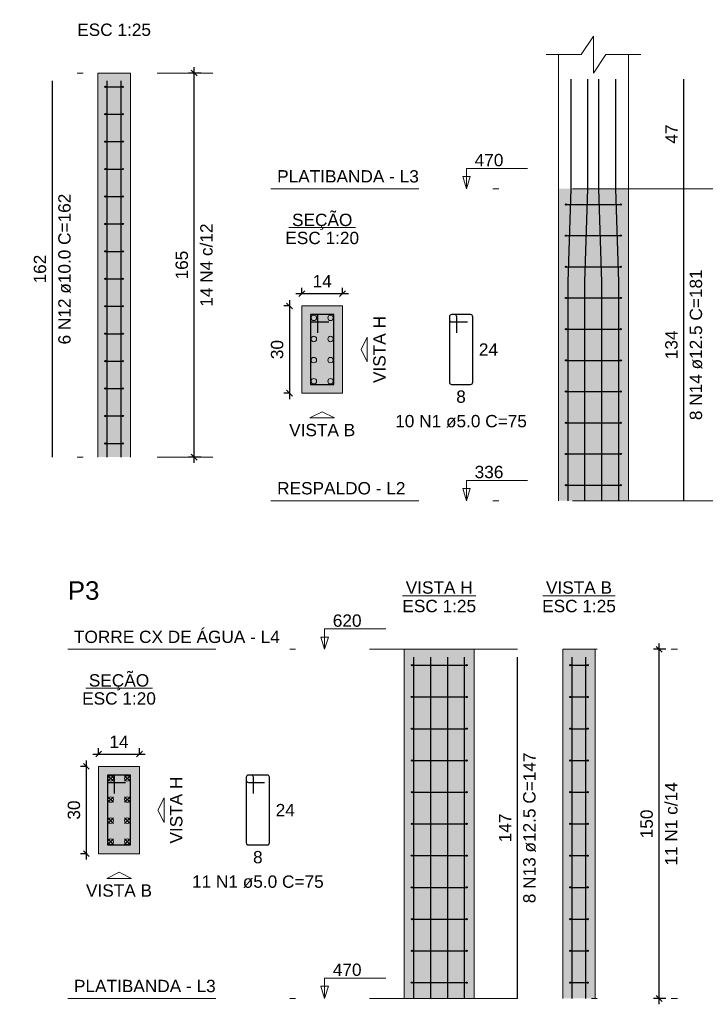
# Model space of a CAD drawing. Header units: millimetres. Extents: x 1434 to 2277, y -793 to -278.
# Tile 42 of 111: x 1540 to 1552, y -438 to -421. Entities that reach past the tile are written whole.
import ezdxf

# ---------------------------------------------------------------- set-up
doc = ezdxf.new("R2010")
doc.units = ezdxf.units.MM
doc.linetypes.add('DASHDOT', pattern=[25.4, 12.7, -6.35, 0, -6.35])
for name, color, linetype, lineweight in [('Descrição da armadura', 7, 'Continuous', 5), ('DT-Barras na forma', 1, 'Continuous', 30), ('DT-Barras no corte', 5, 'Continuous', 5), ('DT-Barras rebatidas', 1, 'Continuous', 30), ('DT-Cotas', 9, 'Continuous', 5), ('DT-Estribos na forma', 1, 'Continuous', 30), ('DT-Forma', 5, 'Continuous', 5), ('DT-Hachura seção pilares', 252, 'Continuous', 5), ('DT-Hachura vista pilares', 252, 'Continuous', 5), ('DT-Pontilhado', 9, 'DASHDOT', 5), ('DT-Textos', 7, 'Continuous', 5), ('DT-Título', 250, 'Continuous', 20), ('Textos armaduras', 7, 'Continuous', 5)]:
    doc.layers.add(name, color=color, linetype=linetype, lineweight=lineweight)
doc.styles.add('ARIAL', font='arial.ttf')
doc.styles.get("Standard").update_dxf_attribs({"font": 'arial.ttf'})
doc.dimstyles.new('UM_20.000000', dxfattribs={"dimtxt": 0.18, "dimasz": 0.1, "dimexe": 0.1, "dimexo": 0.2, "dimgap": 0, "dimtad": 1, "dimtih": 1, "dimtoh": 1, "dimdec": 1, "dimlfac": 20, "dimzin": 0, "dimdsep": 46, "dimtxsty": 'Standard', "dimcen": 0.09, "dimdle": 0.1, "dimadec": 1, "dimazin": 2, "dimtfac": 1, "dimtdec": 4, "dimtofl": 0, "dimtmove": 0, "dimatfit": 3, "dimfxl": 1, "dimtolj": 1, "dimarcsym": 0})
doc.dimstyles.new('UM_25.000000', dxfattribs={"dimtxt": 0.18, "dimasz": 0.1, "dimexe": 0.1, "dimexo": 0.2, "dimgap": 0, "dimtad": 1, "dimtih": 1, "dimtoh": 1, "dimdec": 1, "dimlfac": 25, "dimzin": 0, "dimdsep": 46, "dimtxsty": 'Standard', "dimcen": 0.09, "dimdle": 0.1, "dimadec": 1, "dimazin": 2, "dimtfac": 1, "dimtdec": 4, "dimtofl": 0, "dimtmove": 0, "dimatfit": 3, "dimfxl": 1, "dimtolj": 1, "dimarcsym": 0})

# ---------------------------------------------------------------- blocks, each defined once
blk = doc.blocks.new('_Oblique')
at = {"color": 0, "linetype": 'ByBlock', "lineweight": -2}
blk.add_line((-0.5, -0.5), (0.5, 0.5), dxfattribs=at)
blk = doc.blocks.new('*D287')
at = {"layer": 'DT-Cotas', "color": 0, "lineweight": -2, "transparency": 16777216}
for p, q in [((1542.971, -428.523), (1542.971, -421.723)), ((1543.089, -421.823), (1542.871, -421.823)), ((1543.089, -428.423), (1542.871, -428.423))]:
    blk.add_line(p, q, dxfattribs=at)
at = {"layer": 'DT-Cotas', "color": 0, "lineweight": -2, "transparency": 16777216, "xscale": 0.1, "yscale": 0.1, "zscale": 0.1}
for p, rotation in [((1542.971, -421.823), 90), ((1542.971, -428.423), 270)]:
    blk.add_blockref('_Oblique', p, dxfattribs=dict(at, rotation=rotation))
blk = doc.blocks.new('*D288')
at = {"layer": 'DT-Cotas', "color": 0, "lineweight": -2, "transparency": 16777216}
for p, q in [((1542.971, -428.523), (1542.971, -421.723)), ((1543.089, -421.823), (1542.871, -421.823)), ((1543.089, -428.423), (1542.871, -428.423))]:
    blk.add_line(p, q, dxfattribs=at)
at = {"layer": 'DT-Cotas', "color": 0, "lineweight": -2, "transparency": 16777216, "xscale": 0.1, "yscale": 0.1, "zscale": 0.1}
for p, rotation in [((1542.971, -421.823), 90), ((1542.971, -428.423), 270)]:
    blk.add_blockref('_Oblique', p, dxfattribs=dict(at, rotation=rotation))
blk = doc.blocks.new('*D289')
at = {"layer": 'DT-Cotas', "color": 0, "lineweight": -2, "transparency": 16777216}
for p, q in [((1544.618, -425.825), (1544.507, -425.825)), ((1544.607, -425.725), (1544.607, -427.425)), ((1544.618, -427.325), (1544.507, -427.325))]:
    blk.add_line(p, q, dxfattribs=at)
at = {"layer": 'DT-Cotas', "color": 0, "lineweight": -2, "transparency": 16777216, "xscale": 0.1, "yscale": 0.1, "zscale": 0.1}
for p, rotation in [((1544.607, -425.825), 90), ((1544.607, -427.325), 270)]:
    blk.add_blockref('_Oblique', p, dxfattribs=dict(at, rotation=rotation))
at = {"layer": 'DT-Cotas', "color": 7, "transparency": 16777216, "insert": (1544.395, -426.575), "char_height": 0.2118, "attachment_point": 5, "rotation": 90, "style": 'ARIAL'}
blk.add_mtext('\\A1;30', dxfattribs=at)
blk = doc.blocks.new('*D290')
at = {"layer": 'DT-Cotas', "color": 0, "lineweight": -2, "transparency": 16777216}
for p, q in [((1544.818, -425.625), (1544.818, -425.513)), ((1545.518, -425.625), (1545.518, -425.513)), ((1544.718, -425.613), (1545.618, -425.613))]:
    blk.add_line(p, q, dxfattribs=at)
at = {"layer": 'DT-Cotas', "color": 0, "lineweight": -2, "transparency": 16777216, "xscale": 0.1, "yscale": 0.1, "zscale": 0.1, "rotation": 180}
blk.add_blockref('_Oblique', (1544.818, -425.613), dxfattribs=at)
at = {"layer": 'DT-Cotas', "color": 0, "lineweight": -2, "transparency": 16777216, "xscale": 0.1, "yscale": 0.1, "zscale": 0.1}
blk.add_blockref('_Oblique', (1545.518, -425.613), dxfattribs=at)
at = {"layer": 'DT-Cotas', "color": 7, "transparency": 16777216, "insert": (1545.168, -425.401), "char_height": 0.2118, "attachment_point": 5, "rotation": 0.0057, "style": 'ARIAL'}
blk.add_mtext('\\A1;14', dxfattribs=at)
blk = doc.blocks.new('*D304')
at = {"layer": 'DT-Cotas', "color": 0, "lineweight": -2, "transparency": 16777216}
for p, q in [((1541.118, -433.638), (1541.118, -435.338)), ((1541.13, -433.738), (1541.018, -433.738)), ((1541.13, -435.238), (1541.018, -435.238))]:
    blk.add_line(p, q, dxfattribs=at)
at = {"layer": 'DT-Cotas', "color": 0, "lineweight": -2, "transparency": 16777216, "xscale": 0.1, "yscale": 0.1, "zscale": 0.1}
for p, rotation in [((1541.118, -433.738), 90), ((1541.118, -435.238), 270)]:
    blk.add_blockref('_Oblique', p, dxfattribs=dict(at, rotation=rotation))
at = {"layer": 'DT-Cotas', "color": 7, "transparency": 16777216, "insert": (1540.906, -434.488), "char_height": 0.2118, "attachment_point": 5, "rotation": 90, "style": 'ARIAL'}
blk.add_mtext('\\A1;30', dxfattribs=at)
blk = doc.blocks.new('*D305')
at = {"layer": 'DT-Cotas', "color": 0, "lineweight": -2, "transparency": 16777216}
for p, q in [((1541.33, -433.538), (1541.33, -433.426)), ((1542.03, -433.538), (1542.03, -433.426)), ((1541.23, -433.526), (1542.13, -433.526))]:
    blk.add_line(p, q, dxfattribs=at)
at = {"layer": 'DT-Cotas', "color": 0, "lineweight": -2, "transparency": 16777216, "xscale": 0.1, "yscale": 0.1, "zscale": 0.1, "rotation": 180}
blk.add_blockref('_Oblique', (1541.33, -433.526), dxfattribs=at)
at = {"layer": 'DT-Cotas', "color": 0, "lineweight": -2, "transparency": 16777216, "xscale": 0.1, "yscale": 0.1, "zscale": 0.1}
blk.add_blockref('_Oblique', (1542.03, -433.526), dxfattribs=at)
at = {"layer": 'DT-Cotas', "color": 7, "transparency": 16777216, "insert": (1541.68, -433.314), "char_height": 0.2118, "attachment_point": 5, "rotation": 0.0057, "style": 'ARIAL'}
blk.add_mtext('\\A1;14', dxfattribs=at)
blk = doc.blocks.new('*D306')
at = {"layer": 'DT-Cotas', "color": 0, "lineweight": -2, "transparency": 16777216}
for p, q in [((1551.071, -431.726), (1550.854, -431.726)), ((1550.954, -437.826), (1550.954, -431.626)), ((1551.071, -437.726), (1550.854, -437.726))]:
    blk.add_line(p, q, dxfattribs=at)
at = {"layer": 'DT-Cotas', "color": 0, "lineweight": -2, "transparency": 16777216, "xscale": 0.1, "yscale": 0.1, "zscale": 0.1}
for p, rotation in [((1550.954, -431.726), 90), ((1550.954, -437.726), 270)]:
    blk.add_blockref('_Oblique', p, dxfattribs=dict(at, rotation=rotation))

msp = doc.modelspace()

# ---------------------------------------------------------------- hatches: boundary and pattern name
at = {"layer": 'DT-Hachura seção pilares', "linetype": 'Continuous'}
for points in [[(1544.8183, -427.3248), (1544.8183, -427.3248), (1545.5183, -427.3248), (1545.5183, -425.8248), (1544.8183, -425.8248), (1544.8183, -427.3248)], [(1541.3296, -435.2381), (1541.3296, -435.2381), (1542.0296, -435.2381), (1542.0296, -433.7381), (1541.3296, -433.7381), (1541.3296, -435.2381)]]:
    msp.add_hatch(color=256, dxfattribs=at).paths.add_polyline_path(points)
at = {"layer": 'DT-Hachura vista pilares', "linetype": 'Continuous'}
for points in [[(1541.315, -428.4234), (1541.315, -421.8234), (1541.875, -421.8234), (1541.875, -428.4234), (1541.315, -428.4234)], [(1549.2254, -429.1727), (1549.2254, -423.8127), (1550.4254, -423.8127), (1550.4254, -429.1727), (1549.2254, -429.1727)], [(1546.5779, -437.726), (1546.5779, -431.726), (1547.7779, -431.726), (1547.7779, -437.726), (1546.5779, -437.726)], [(1549.2976, -437.726), (1549.2976, -431.726), (1549.8576, -431.726), (1549.8576, -437.726), (1549.2976, -437.726)]]:
    msp.add_hatch(color=256, dxfattribs=at).paths.add_polyline_path(points)

# ---------------------------------------------------------------- linework, layer by layer
at = {"layer": 'DT-Barras na forma'}
for points in [[(1541.475, -428.4234), (1541.475, -421.9594)], [(1541.715, -428.4234), (1541.715, -421.9594)], [(1549.3904, -429.1727), (1549.3904, -425.4127), (1549.4404, -423.8127), (1549.4404, -421.9293)], [(1549.6804, -429.1727), (1549.6804, -425.4127), (1549.7304, -423.8127), (1549.7304, -421.9293)], [(1549.9704, -429.1727), (1549.9704, -425.4127), (1549.9204, -423.8127), (1549.9204, -421.9293)], [(1550.2604, -429.1727), (1550.2604, -425.4127), (1550.2104, -423.8127), (1550.2104, -421.9293)], [(1545.0933, -426.2873), (1545.0933, -425.9748), (1544.9683, -425.9748), (1544.9683, -427.1748), (1545.3683, -427.1748), (1545.3683, -425.9748), (1544.9683, -425.9748), (1544.9683, -426.0998), (1545.2808, -426.0998)], [(1546.7429, -437.726), (1546.7429, -431.862)], [(1547.0329, -437.726), (1547.0329, -431.862)], [(1547.3229, -437.726), (1547.3229, -431.862)], [(1547.6129, -437.726), (1547.6129, -431.862)], [(1549.4626, -437.726), (1549.4626, -431.862)], [(1549.6926, -437.726), (1549.6926, -431.862)], [(1541.6046, -434.2006), (1541.6046, -433.8881), (1541.4796, -433.8881), (1541.4796, -435.0881), (1541.8796, -435.0881), (1541.8796, -433.8881), (1541.4796, -433.8881), (1541.4796, -434.0131), (1541.7921, -434.0131)]]:
    msp.add_lwpolyline(points, dxfattribs=at)
at = {"layer": 'DT-Barras no corte'}
for p, q in [((1541.489, -433.9912), (1541.5827, -433.8974)), ((1541.489, -433.8974), (1541.5827, -433.9912)), ((1541.7765, -433.9912), (1541.8702, -433.8974)), ((1541.7765, -433.8974), (1541.8702, -433.9912)), ((1541.489, -434.3537), (1541.5827, -434.2599)), ((1541.489, -434.2599), (1541.5827, -434.3537)), ((1541.7765, -434.3537), (1541.8702, -434.2599)), ((1541.7765, -434.2599), (1541.8702, -434.3537)), ((1541.489, -434.7162), (1541.5827, -434.6224)), ((1541.489, -434.6224), (1541.5827, -434.7162)), ((1541.7765, -434.7162), (1541.8702, -434.6224)), ((1541.7765, -434.6224), (1541.8702, -434.7162)), ((1541.489, -435.0787), (1541.5827, -434.9849)), ((1541.489, -434.9849), (1541.5827, -435.0787)), ((1541.7765, -435.0787), (1541.8702, -434.9849)), ((1541.7765, -434.9849), (1541.8702, -435.0787))]:
    msp.add_line(p, q, dxfattribs=at)
for centre in [(1545.0246, -426.0311), (1545.3121, -426.0311), (1545.0246, -426.3936), (1545.3121, -426.3936), (1545.0246, -426.7561), (1545.3121, -426.7561), (1545.0246, -427.1186), (1545.3121, -427.1186), (1541.5359, -433.9443), (1541.8234, -433.9443), (1541.5359, -434.3068), (1541.8234, -434.3068), (1541.5359, -434.6693), (1541.8234, -434.6693), (1541.5359, -435.0318), (1541.8234, -435.0318)]:
    msp.add_circle(centre, 0.0469, dxfattribs=at)
at = {"layer": 'DT-Barras rebatidas'}
for p, q in [((1540.5365, -428.4234), (1540.5365, -421.9594)), ((1551.3785, -423.8127), (1551.3785, -421.9293)), ((1551.3785, -429.1727), (1551.3785, -423.8127)), ((1547.3522, -426.0123), (1547.3522, -427.1373)), ((1547.3522, -426.0123), (1547.3522, -426.0623)), ((1547.4397, -425.9748), (1547.3897, -425.9748)), ((1547.7147, -425.9748), (1547.3897, -425.9748)), ((1547.4772, -426.2873), (1547.4772, -426.0123)), ((1547.7522, -427.1373), (1547.7522, -426.0123)), ((1547.3897, -426.0998), (1547.6647, -426.0998)), ((1547.3897, -427.1748), (1547.7147, -427.1748)), ((1548.5192, -437.726), (1548.5192, -431.862)), ((1543.8634, -433.9256), (1543.8634, -435.0506)), ((1543.8634, -433.9256), (1543.8634, -433.9756)), ((1543.9509, -433.8881), (1543.9009, -433.8881)), ((1544.2259, -433.8881), (1543.9009, -433.8881)), ((1543.9884, -434.2006), (1543.9884, -433.9256)), ((1544.2634, -435.0506), (1544.2634, -433.9256)), ((1543.9009, -434.0131), (1544.1759, -434.0131)), ((1543.9009, -435.0881), (1544.2259, -435.0881))]:
    msp.add_line(p, q, dxfattribs=at)
for centre, start, end in [((1547.3897, -426.0123), 90, 180), ((1547.3897, -426.0123), 90, 180), ((1547.4397, -426.0123), 0, 90), ((1547.7147, -426.0123), 0, 90), ((1547.3897, -426.0623), 180, 270), ((1547.3897, -427.1373), 180, 270), ((1547.7147, -427.1373), 270, 0), ((1543.9009, -433.9256), 90, 180), ((1543.9009, -433.9256), 90, 180), ((1543.9009, -433.9756), 180, 270), ((1543.9509, -433.9256), 0, 90), ((1544.2259, -433.9256), 0, 90), ((1543.9009, -435.0506), 180, 270), ((1544.2259, -435.0506), 270, 0)]:
    msp.add_arc(centre, 0.0375, start, end, dxfattribs=at)
at = {"layer": 'DT-Estribos na forma'}
for p, q in [((1541.445, -422.0591), (1541.745, -422.0591)), ((1541.445, -422.5305), (1541.745, -422.5305)), ((1541.445, -423.002), (1541.745, -423.002)), ((1541.445, -423.4734), (1541.745, -423.4734)), ((1541.445, -423.9448), (1541.745, -423.9448)), ((1549.3554, -424.0807), (1550.2954, -424.0807)), ((1541.445, -424.4162), (1541.745, -424.4162)), ((1549.3554, -424.6167), (1550.2954, -424.6167)), ((1541.445, -424.8877), (1541.745, -424.8877)), ((1549.3554, -425.1527), (1550.2954, -425.1527)), ((1541.445, -425.3591), (1541.745, -425.3591)), ((1549.3554, -425.6887), (1550.2954, -425.6887)), ((1541.445, -425.8305), (1541.745, -425.8305)), ((1541.445, -426.302), (1541.745, -426.302)), ((1549.3554, -426.2247), (1550.2954, -426.2247)), ((1541.445, -426.7734), (1541.745, -426.7734)), ((1549.3554, -426.7607), (1550.2954, -426.7607)), ((1541.445, -427.2448), (1541.745, -427.2448)), ((1549.3554, -427.2967), (1550.2954, -427.2967)), ((1541.445, -427.7162), (1541.745, -427.7162)), ((1549.3554, -427.8327), (1550.2954, -427.8327)), ((1541.445, -428.1877), (1541.745, -428.1877)), ((1549.3554, -428.3687), (1550.2954, -428.3687)), ((1549.3554, -428.9047), (1550.2954, -428.9047)), ((1546.7079, -431.9987), (1547.6479, -431.9987)), ((1549.4276, -431.9987), (1549.7276, -431.9987)), ((1546.7079, -432.5441), (1547.6479, -432.5441)), ((1549.4276, -432.5441), (1549.7276, -432.5441)), ((1546.7079, -433.0896), (1547.6479, -433.0896)), ((1549.4276, -433.0896), (1549.7276, -433.0896)), ((1546.7079, -433.6351), (1547.6479, -433.6351)), ((1549.4276, -433.6351), (1549.7276, -433.6351)), ((1546.7079, -434.1805), (1547.6479, -434.1805)), ((1549.4276, -434.1805), (1549.7276, -434.1805)), ((1546.7079, -434.726), (1547.6479, -434.726)), ((1549.4276, -434.726), (1549.7276, -434.726)), ((1546.7079, -435.2714), (1547.6479, -435.2714)), ((1549.4276, -435.2714), (1549.7276, -435.2714)), ((1546.7079, -435.8169), (1547.6479, -435.8169)), ((1549.4276, -435.8169), (1549.7276, -435.8169)), ((1546.7079, -436.3623), (1547.6479, -436.3623)), ((1549.4276, -436.3623), (1549.7276, -436.3623)), ((1546.7079, -436.9078), (1547.6479, -436.9078)), ((1549.4276, -436.9078), (1549.7276, -436.9078)), ((1546.7079, -437.4532), (1547.6479, -437.4532)), ((1549.4276, -437.4532), (1549.7276, -437.4532))]:
    msp.add_line(p, q, dxfattribs=at)
for centre in [(1541.445, -422.0591), (1541.745, -422.0591), (1541.445, -422.5305), (1541.745, -422.5305), (1541.445, -423.002), (1541.745, -423.002), (1541.445, -423.4734), (1541.745, -423.4734), (1541.445, -423.9448), (1541.745, -423.9448), (1549.3554, -424.0807), (1550.2954, -424.0807), (1541.445, -424.4162), (1541.745, -424.4162), (1549.3554, -424.6167), (1550.2954, -424.6167), (1541.445, -424.8877), (1541.745, -424.8877), (1549.3554, -425.1527), (1550.2954, -425.1527), (1541.445, -425.3591), (1541.745, -425.3591), (1549.3554, -425.6887), (1550.2954, -425.6887), (1541.445, -425.8305), (1541.745, -425.8305), (1541.445, -426.302), (1541.745, -426.302), (1549.3554, -426.2247), (1550.2954, -426.2247), (1541.445, -426.7734), (1541.745, -426.7734), (1549.3554, -426.7607), (1550.2954, -426.7607), (1541.445, -427.2448), (1541.745, -427.2448), (1549.3554, -427.2967), (1550.2954, -427.2967), (1541.445, -427.7162), (1541.745, -427.7162), (1549.3554, -427.8327), (1550.2954, -427.8327), (1541.445, -428.1877), (1541.745, -428.1877), (1549.3554, -428.3687), (1550.2954, -428.3687), (1549.3554, -428.9047), (1550.2954, -428.9047), (1546.7079, -431.9987), (1547.6479, -431.9987), (1549.4276, -431.9987), (1549.7276, -431.9987), (1546.7079, -432.5441), (1547.6479, -432.5441), (1549.4276, -432.5441), (1549.7276, -432.5441), (1546.7079, -433.0896), (1547.6479, -433.0896), (1549.4276, -433.0896), (1549.7276, -433.0896), (1546.7079, -433.6351), (1547.6479, -433.6351), (1549.4276, -433.6351), (1549.7276, -433.6351), (1546.7079, -434.1805), (1547.6479, -434.1805), (1549.4276, -434.1805), (1549.7276, -434.1805), (1546.7079, -434.726), (1547.6479, -434.726), (1549.4276, -434.726), (1549.7276, -434.726), (1546.7079, -435.2714), (1547.6479, -435.2714), (1549.4276, -435.2714), (1549.7276, -435.2714), (1546.7079, -435.8169), (1547.6479, -435.8169), (1549.4276, -435.8169), (1549.7276, -435.8169), (1546.7079, -436.3623), (1547.6479, -436.3623), (1549.4276, -436.3623), (1549.7276, -436.3623), (1546.7079, -436.9078), (1547.6479, -436.9078), (1549.4276, -436.9078), (1549.7276, -436.9078), (1546.7079, -437.4532), (1547.6479, -437.4532), (1549.4276, -437.4532), (1549.7276, -437.4532)]:
    msp.add_circle(centre, 0.01, dxfattribs=at)
at = {"layer": 'DT-Forma'}
for p, q in [((1549.2254, -423.8127), (1549.2254, -421.5057)), ((1550.4254, -423.8127), (1550.4254, -421.5057)), ((1541.315, -421.8234), (1541.875, -421.8234)), ((1541.315, -428.4234), (1541.315, -421.8234)), ((1541.875, -428.4234), (1541.875, -421.8234)), ((1549.2254, -429.1727), (1549.2254, -423.8127)), ((1550.4254, -429.1727), (1550.4254, -423.8127)), ((1546.5779, -431.726), (1547.7779, -431.726)), ((1546.5779, -437.726), (1546.5779, -431.726)), ((1547.7779, -437.726), (1547.7779, -431.726)), ((1549.2976, -431.726), (1549.8576, -431.726)), ((1549.2976, -437.726), (1549.2976, -431.726)), ((1549.8576, -437.726), (1549.8576, -431.726))]:
    msp.add_line(p, q, dxfattribs=at)
msp.add_lwpolyline([(1549.0136, -421.5057), (1549.6136, -421.5057), (1549.8254, -421.188), (1549.8254, -421.8234), (1550.0372, -421.5057), (1550.6372, -421.5057)], dxfattribs=at)
for points in [[(1544.8183, -427.3248), (1545.5183, -427.3248), (1545.5183, -425.8248), (1544.8183, -425.8248), (1544.8183, -427.3248)], [(1541.3296, -435.2381), (1542.0296, -435.2381), (1542.0296, -433.7381), (1541.3296, -433.7381), (1541.3296, -435.2381)]]:
    msp.add_lwpolyline(points, close=True, dxfattribs=at)
at = {"layer": 'DT-Pontilhado', "ltscale": 0.2}
for p, q in [((1531.9725, -421.8234), (1543.2888, -421.8234)), ((1544.2888, -423.8127), (1554.4801, -423.8127)), ((1531.9725, -428.4234), (1543.2888, -428.4234)), ((1544.2888, -429.1727), (1554.4801, -429.1727)), ((1540.8001, -431.726), (1551.2715, -431.726)), ((1540.8001, -437.726), (1551.2715, -437.726))]:
    msp.add_line(p, q, dxfattribs=at)
at = {"layer": 'DT-Textos'}
for p, q in [((1544.5961, -424.4799), (1545.7406, -424.4799)), ((1546.548, -430.8046), (1547.8077, -430.8046)), ((1548.956, -430.8046), (1550.1993, -430.8046)), ((1541.1074, -432.3931), (1542.2518, -432.3931))]:
    msp.add_line(p, q, dxfattribs=at)
for points in [[(1547.6459, -423.8127), (1547.7094, -423.6009), (1547.5823, -423.6009), (1547.6459, -423.8127), (1547.6459, -423.4627), (1548.6959, -423.4627)], [(1547.6459, -429.1727), (1547.7094, -428.9609), (1547.5823, -428.9609), (1547.6459, -429.1727), (1547.6459, -428.8227), (1548.6959, -428.8227)], [(1545.2102, -431.726), (1545.2737, -431.5142), (1545.1466, -431.5142), (1545.2102, -431.726), (1545.2102, -431.376), (1546.2602, -431.376)], [(1545.2102, -437.726), (1545.2737, -437.5142), (1545.1466, -437.5142), (1545.2102, -437.726), (1545.2102, -437.376), (1546.2602, -437.376)]]:
    msp.add_lwpolyline(points, dxfattribs=at)
for points in [[(1545.9419, -426.5748), (1545.9419, -426.7866), (1545.836, -426.5748), (1545.9419, -426.363), (1545.9419, -426.5748)], [(1545.1683, -427.7484), (1544.9565, -427.7484), (1545.1683, -427.6425), (1545.3801, -427.7484), (1545.1683, -427.7484)], [(1542.4532, -434.4881), (1542.4532, -434.6999), (1542.3473, -434.4881), (1542.4532, -434.2763), (1542.4532, -434.4881)], [(1541.6796, -435.6617), (1541.4678, -435.6617), (1541.6796, -435.5558), (1541.8914, -435.6617), (1541.6796, -435.6617)]]:
    msp.add_lwpolyline(points, close=True, dxfattribs=at)

# ---------------------------------------------------------------- texts
at = {"layer": 'Descrição da armadura', "linetype": 'Continuous', "char_height": 0.2118, "width": 5.194653, "attachment_point": 8, "rotation": 90, "line_spacing_factor": 0.798, "style": 'ARIAL'}
for s, insert in [('6 N12 ø10.0 C=162', (1540.8542, -425.1914)), ('8 N14 ø12.5 C=181', (1551.6962, -426.4927)), ('8 N13 ø12.5 C=147', (1548.8369, -434.794))]:
    msp.add_mtext(s, dxfattribs=dict(at, insert=insert))
at = {"layer": 'Descrição da armadura', "color": 7, "linetype": 'Continuous', "char_height": 0.2118, "width": 2.869342, "attachment_point": 8, "rotation": 90, "line_spacing_factor": 0.798, "style": 'ARIAL'}
for s, insert in [('14 N4 c/12', (1543.2888, -425.1234)), ('11 N1 c/14', (1551.2715, -434.726))]:
    msp.add_mtext(s, dxfattribs=dict(at, insert=insert))
at = {"layer": 'Descrição da armadura', "linetype": 'Continuous', "char_height": 0.2118, "width": 4.534748, "attachment_point": 8, "line_spacing_factor": 0.798, "style": 'ARIAL'}
for s, insert in [('10 N1 ø5.0 C=75', (1547.5522, -427.9161)), ('11 N1 ø5.0 C=75', (1544.0634, -435.8294))]:
    msp.add_mtext(s, dxfattribs=dict(at, insert=insert))
at = {"layer": 'DT-Cotas', "color": 7, "linetype": 'Continuous', "char_height": 0.2118, "width": 0.989858, "attachment_point": 8, "rotation": 90, "line_spacing_factor": 0.798, "style": 'ARIAL'}
for s, insert in [('165', (1542.8652, -425.1234)), ('150', (1550.8479, -434.726))]:
    msp.add_mtext(s, dxfattribs=dict(at, insert=insert))
at = {"layer": 'DT-Textos', "linetype": 'Continuous', "char_height": 0.2118, "line_spacing_factor": 0.798, "style": 'ARIAL'}
for s, insert, width, attachment_point in [('ESC 1:25', (1541.595, -421.188), 2.167804, 8), ('PLATIBANDA - L3', (1544.3947, -423.7068), 4.165715, 7), ('SEÇÃO', (1545.1682, -424.5177), 1.773118, 8), ('ESC 1:20', (1545.1683, -424.7658), 2.167804, 8), ('VISTA B', (1545.1683, -428.0661), 1.942022, 8), ('RESPALDO - L2', (1544.3947, -429.0668), 3.771771, 7), ('VISTA H', (1547.1779, -430.7729), 1.969966, 8), ('VISTA B', (1549.5776, -430.7729), 1.942022, 8), ('ESC 1:25', (1547.1779, -431.0906), 2.167804, 8), ('ESC 1:25', (1549.5776, -431.0906), 2.167804, 8), ('TORRE CX DE ÁGUA - L4', (1540.906, -431.6201), 6.050611, 7), ('SEÇÃO', (1541.6798, -432.4309), 1.773118, 8), ('ESC 1:20', (1541.6796, -432.6791), 2.167804, 8), ('VISTA B', (1541.6796, -435.9794), 1.942022, 8), ('PLATIBANDA - L3', (1540.906, -437.6201), 4.165715, 7)]:
    msp.add_mtext(s, dxfattribs=dict(at, insert=insert, width=width, attachment_point=attachment_point))
at = {"layer": 'DT-Textos', "char_height": 0.2118, "width": 0.845013, "attachment_point": 7, "line_spacing_factor": 0.798, "style": 'ARIAL'}
for s, insert in [('470', (1547.7859, -423.4277)), ('336', (1547.7859, -428.7877)), ('620', (1545.3502, -431.341)), ('470', (1545.3502, -437.341))]:
    msp.add_mtext(s, dxfattribs=dict(at, insert=insert))
at = {"layer": 'DT-Textos', "linetype": 'Continuous', "char_height": 0.2118, "width": 1.969966, "attachment_point": 8, "rotation": 90, "line_spacing_factor": 0.798, "style": 'ARIAL'}
for insert in [(1546.2596, -426.5748), (1542.7709, -434.4881)]:
    msp.add_mtext('VISTA H', dxfattribs=dict(at, insert=insert))
at = {"layer": 'DT-Título', "linetype": 'Continuous', "insert": (1540.8001, -430.8788), "char_height": 0.3177, "width": 1.238957, "attachment_point": 7, "line_spacing_factor": 0.798, "style": 'ARIAL'}
msp.add_mtext('P3', dxfattribs=at)
at = {"layer": 'Textos armaduras', "linetype": 'Continuous', "char_height": 0.2118, "attachment_point": 7, "rotation": 90, "line_spacing_factor": 0.798, "style": 'ARIAL'}
for s, insert, width in [('47', (1551.2726, -423.036), 0.659905), ('162', (1540.4306, -425.4389), 0.989858), ('134', (1551.2726, -426.7402), 0.989858), ('147', (1548.4133, -435.0414), 0.989858)]:
    msp.add_mtext(s, dxfattribs=dict(at, insert=insert, width=width))
at = {"layer": 'Textos armaduras', "linetype": 'Continuous', "char_height": 0.2118, "attachment_point": 7, "line_spacing_factor": 0.798, "style": 'ARIAL'}
for s, insert, width in [('24', (1547.8581, -426.6807), 0.659905), ('8', (1547.4697, -427.4925), 0.329953), ('24', (1544.3693, -434.594), 0.659905), ('8', (1543.981, -435.4058), 0.329953)]:
    msp.add_mtext(s, dxfattribs=dict(at, insert=insert, width=width))

# ---------------------------------------------------------------- dimensions: what is measured, and where the dimension line sits
at = {"layer": 'DT-Cotas'}
for base, p1, p2, override, picture, middle in [((1542.9711, -421.8234), (1543.2888, -428.4234), (1543.2888, -421.8234), {"dimtxt": 0.2118, "dimasz": 0.1, "dimexe": 0.1, "dimexo": 0.2, "dimtad": 1, "dimtih": 0, "dimtoh": 0, "dimdec": 1, "dimlfac": 25, "dimzin": 8, "dimtxsty": 'ARIAL', "dimblk": 'Oblique', "dimblk1": 'Oblique', "dimblk2": 'Oblique', "dimsah": 1, "dimdle": 0.1, "dimse1": 0, "dimse2": 0, "dimclrt": 7, "dimadec": 1, "dimazin": 3, "dimtmove": 2, "dimldrblk": 'Oblique'}, '*D287', (1542.7593, -425.1234)), ((1542.9711, -421.8234), (1543.2888, -428.4234), (1543.2888, -421.8234), {"dimtxt": 0.2118, "dimasz": 0.1, "dimexe": 0.1, "dimexo": 0.2, "dimtad": 1, "dimtih": 0, "dimtoh": 0, "dimdec": 1, "dimlfac": 25, "dimzin": 8, "dimtxsty": 'ARIAL', "dimblk": 'Oblique', "dimblk1": 'Oblique', "dimblk2": 'Oblique', "dimsah": 1, "dimdle": 0.1, "dimse1": 0, "dimse2": 0, "dimclrt": 256, "dimadec": 1, "dimazin": 3, "dimtmove": 2, "dimldrblk": 'Oblique'}, '*D288', (1542.7593, -425.1234)), ((1550.9538, -431.726), (1551.2715, -437.726), (1551.2715, -431.726), {"dimtxt": 0.2118, "dimasz": 0.1, "dimexe": 0.1, "dimexo": 0.2, "dimtad": 1, "dimtih": 0, "dimtoh": 0, "dimdec": 1, "dimlfac": 25, "dimzin": 8, "dimtxsty": 'ARIAL', "dimblk": 'Oblique', "dimblk1": 'Oblique', "dimblk2": 'Oblique', "dimsah": 1, "dimdle": 0.1, "dimse1": 0, "dimse2": 0, "dimclrt": 7, "dimadec": 1, "dimazin": 3, "dimtmove": 2, "dimldrblk": 'Oblique'}, '*D306', (1550.742, -434.726))]:
    dim = msp.add_linear_dim(base=base, p1=p1, p2=p2, angle=90, text=' ', dimstyle='UM_25.000000', override=override, dxfattribs=at)
    dim.commit()
    dim.dimension.update_dxf_attribs({"geometry": picture, "text_midpoint": middle, "dimtype": 160, "text_rotation": 90})
for base, p1, p2, picture, middle in [((1545.5183, -425.613), (1544.8183, -425.8248), (1545.5183, -425.8248), '*D290', (1545.1683, -425.4012)), ((1542.0296, -433.5263), (1541.3296, -433.7381), (1542.0296, -433.7381), '*D305', (1541.6796, -433.3145))]:
    dim = msp.add_linear_dim(base=base, p1=p1, p2=p2, dimstyle='UM_20.000000', override={"dimtxt": 0.2118, "dimasz": 0.1, "dimexe": 0.1, "dimexo": 0.2, "dimtad": 1, "dimtih": 0, "dimtoh": 0, "dimdec": 1, "dimlfac": 20, "dimzin": 8, "dimtxsty": 'ARIAL', "dimblk": 'Oblique', "dimblk1": 'Oblique', "dimblk2": 'Oblique', "dimsah": 1, "dimdle": 0.1, "dimse1": 0, "dimse2": 0, "dimclrt": 7, "dimadec": 1, "dimazin": 3, "dimtmove": 2, "dimldrblk": 'Oblique'}, dxfattribs=at)
    dim.commit()
    dim.dimension.update_dxf_attribs({"geometry": picture, "text_midpoint": middle, "dimtype": 160, "text_rotation": 0.00573})
for base, p1, p2, picture, middle in [((1544.6065, -427.3248), (1544.8183, -425.8248), (1544.8183, -427.3248), '*D289', (1544.3947, -426.5748)), ((1541.1178, -435.2381), (1541.3296, -433.7381), (1541.3296, -435.2381), '*D304', (1540.906, -434.4881))]:
    dim = msp.add_linear_dim(base=base, p1=p1, p2=p2, angle=90, dimstyle='UM_20.000000', override={"dimtxt": 0.2118, "dimasz": 0.1, "dimexe": 0.1, "dimexo": 0.2, "dimtad": 1, "dimtih": 0, "dimtoh": 0, "dimdec": 1, "dimlfac": 20, "dimzin": 8, "dimtxsty": 'ARIAL', "dimblk": 'Oblique', "dimblk1": 'Oblique', "dimblk2": 'Oblique', "dimsah": 1, "dimdle": 0.1, "dimse1": 0, "dimse2": 0, "dimclrt": 7, "dimadec": 1, "dimazin": 3, "dimtmove": 2, "dimldrblk": 'Oblique'}, dxfattribs=at)
    dim.commit()
    dim.dimension.update_dxf_attribs({"geometry": picture, "text_midpoint": middle, "dimtype": 160, "text_rotation": 90})

doc.saveas('drawing.dxf')
